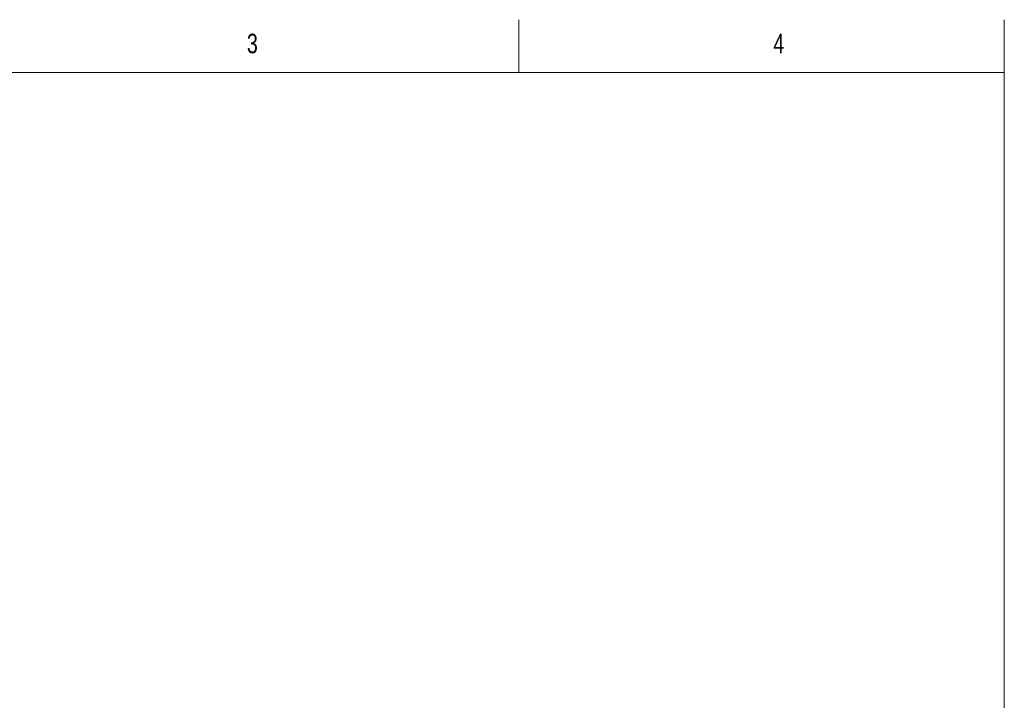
# Model space of a CAD drawing. Header units: millimetres. Extents: x 0 to 227, y 0 to 297.
# Tile 6 of 6: x 111 to 205, y 232 to 297. Entities that reach past the tile are written whole.
import ezdxf

# ---------------------------------------------------------------- set-up
doc = ezdxf.new("R2010")
doc.units = ezdxf.units.MM
doc.styles.add('SLDTEXTSTYLE0', font='TXT', dxfattribs={"width": 0.75})

msp = doc.modelspace()

# ---------------------------------------------------------------- linework, layer by layer
at = {"color": 7, "linetype": 'Continuous', "lineweight": 0}
for p, q in [((158.9, 292), (158.9, 297)), ((205, 292), (205, 297)), ((205, 292), (17.8, 292)), ((205, 5), (205, 292))]:
    msp.add_line(p, q, dxfattribs=at)

# ---------------------------------------------------------------- texts
at = {"color": 7, "linetype": 'Continuous', "lineweight": 0, "char_height": 1.852, "attachment_point": 1, "style": 'SLDTEXTSTYLE0'}
for s, insert in [('3', (133.067, 295.668)), ('4', (183.067, 295.668))]:
    msp.add_mtext(s, dxfattribs=dict(at, insert=insert))

doc.saveas('drawing.dxf')
